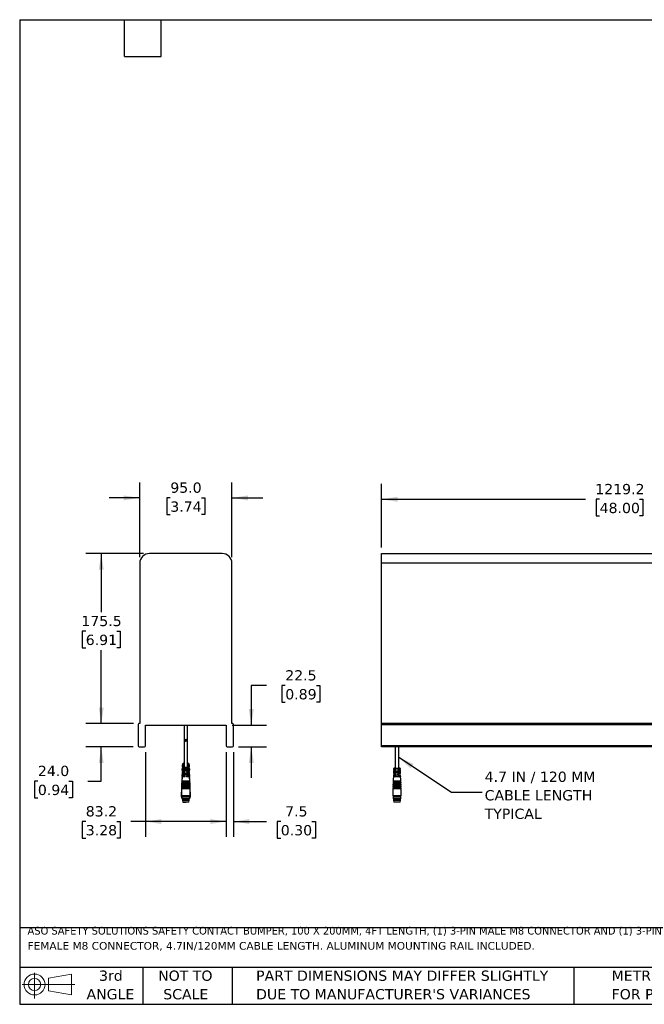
# Model space of a CAD drawing. Header units: millimetres. Extents: x 32 to 1365, y 32 to 1048.
# Tile 1 of 2: x 32 to 676, y 32 to 1048. Entities that reach past the tile are written whole.
import ezdxf

# ---------------------------------------------------------------- set-up
doc = ezdxf.new("R2010")
doc.units = ezdxf.units.MM
doc.header["$LTSCALE"] = 5
doc.linetypes.add('SLD-Solid', pattern=[0])
doc.layers.add('DIMENSIONS', color=140, linetype='SLD-Solid', lineweight=25)
doc.layers.add('TEXT', color=140, linetype='SLD-Solid', lineweight=25)
doc.styles.add('SLDTEXTSTYLE0', font='VERDANA.TTF')
doc.styles.get("Standard").update_dxf_attribs({"font": 'VERDANA.TTF'})
doc.dimstyles.new('SLDDIMSTYLE0', dxfattribs={"dimtxt": 10.790039, "dimasz": 16.51, "dimexe": 0, "dimexo": 0.0625, "dimgap": 2.69751, "dimtad": 0, "dimtih": 1, "dimtoh": 1, "dimrnd": 1e-09, "dimzin": 4, "dimdsep": 46, "dimtxsty": 'SLDTEXTSTYLE0', "dimsah": 1, "dimcen": 0.09, "dimadec": 0, "dimazin": 1, "dimtfac": 1, "dimtmove": 0, "dimatfit": 0, "dimfxl": 0, "dimfrac": 2, "dimtolj": 1, "dimtzin": 12, "dimarcsym": 0})
doc.dimstyles.new('SLDDIMSTYLE1', dxfattribs={"dimtxt": 10.790039, "dimasz": 16.51, "dimexe": 0, "dimexo": 0.0625, "dimgap": 2.69751, "dimtad": 0, "dimtih": 1, "dimtoh": 1, "dimrnd": 1e-09, "dimzin": 12, "dimdsep": 46, "dimtxsty": 'SLDTEXTSTYLE0', "dimsah": 1, "dimcen": 0.09, "dimadec": 0, "dimazin": 3, "dimtfac": 1, "dimtofl": 0, "dimtmove": 0, "dimatfit": 3, "dimfxl": 0, "dimfrac": 2, "dimtolj": 1, "dimtzin": 12, "dimarcsym": 0})
doc.dimstyles.new('SLDDIMSTYLE2', dxfattribs={"dimtxt": 10.790039, "dimasz": 16.51, "dimexe": 0, "dimexo": 0.0625, "dimgap": 2.69751, "dimtad": 0, "dimtih": 1, "dimtoh": 1, "dimrnd": 1e-09, "dimzin": 12, "dimdsep": 46, "dimtxsty": 'SLDTEXTSTYLE0', "dimsah": 1, "dimcen": 0.09, "dimadec": 0, "dimazin": 3, "dimtfac": 1, "dimtmove": 0, "dimatfit": 0, "dimfxl": 0, "dimfrac": 2, "dimtolj": 1, "dimtzin": 12, "dimarcsym": 0})
doc.dimstyles.new('SLDDIMSTYLE3', dxfattribs={"dimtxt": 0.18, "dimasz": 16.51, "dimexe": 0, "dimexo": 0.0625, "dimgap": 0, "dimtad": 0, "dimtih": 1, "dimtoh": 1, "dimdec": 0, "dimrnd": 1e-09, "dimzin": 0, "dimdsep": 46, "dimtxsty": 'Standard', "dimsah": 1, "dimcen": 0.09, "dimadec": 0, "dimazin": 0, "dimtfac": 16.51, "dimtdec": 0, "dimtofl": 0, "dimtmove": 0, "dimatfit": 3, "dimfxl": 0, "dimfrac": 2, "dimtolj": 1, "dimtzin": 0, "dimarcsym": 0})

# ---------------------------------------------------------------- blocks, each defined once
blk = doc.blocks.new('Block11')
at = {"color": 7, "linetype": 'SLD-Solid', "lineweight": 18}
for p, q in [((12.9, 26.6), (12.9, 0)), ((27.4, 20.8), (50.9, 25.2)), ((27.4, 8), (27.4, 20.8)), ((50.9, 25.2), (50.9, 3.7)), ((0, 14.4), (54.4, 14.4)), ((27.4, 8), (50.9, 3.7))]:
    blk.add_line(p, q, dxfattribs=at)
for radius in [10.8, 6.43]:
    blk.add_circle((12.9, 14.4), radius, dxfattribs=at)
blk = doc.blocks.new('Block12')
at = {"color": 7, "linetype": 'Continuous'}
blk.add_blockref('Block11', (0, 0), dxfattribs=at)
blk = doc.blocks.new('SW_NOTE_0')
at = {"layer": 'TEXT', "color": 0, "attachment_point": 1, "style": 'SLDTEXTSTYLE0'}
for s, insert, char_height in [('ASO SAFETY SOLUTIONS SAFETY CONTACT BUMPER, 100 X 200MM, 4FT LENGTH, (1) 3-PIN MALE M8 CONNECTOR AND (1) 3-PIN ', (0, 10.1), 7.9375), ('FEMALE M8 CONNECTOR, 4.7IN/120MM CABLE LENGTH. ALUMINUM MOUNTING RAIL INCLUDED.', (0, -5.5), 7.938)]:
    blk.add_mtext(s, dxfattribs=dict(at, insert=insert, char_height=char_height))
blk = doc.blocks.new('SW_NOTE_0_3')
at = {"layer": 'TEXT', "color": 0, "char_height": 10.583, "attachment_point": 1, "style": 'SLDTEXTSTYLE0'}
for s, insert in [('PART DIMENSIONS MAY DIFFER SLIGHTLY ', (0, 13.4)), ("DUE TO MANUFACTURER'S VARIANCES", (0, -5.7))]:
    blk.add_mtext(s, dxfattribs=dict(at, insert=insert))
blk = doc.blocks.new('SW_NOTE_0_4')
at = {"layer": 'TEXT', "color": 0, "char_height": 10.58, "attachment_point": 2, "style": 'SLDTEXTSTYLE0'}
for s, insert in [('NOT TO', (26.3, 13.4)), ('SCALE', (26.8, -5.7))]:
    blk.add_mtext(s, dxfattribs=dict(at, insert=insert))
blk = doc.blocks.new('SW_NOTE_0_5')
at = {"layer": 'TEXT', "color": 0, "char_height": 10.58, "attachment_point": 2, "style": 'SLDTEXTSTYLE0'}
for s, insert in [('3rd', (11.6, 13.4)), ('ANGLE', (11.1, -5.7))]:
    blk.add_mtext(s, dxfattribs=dict(at, insert=insert))
blk = doc.blocks.new('SW_NOTE_0_6')
at = {"layer": 'TEXT', "color": 0, "char_height": 10.583, "attachment_point": 1, "style": 'SLDTEXTSTYLE0'}
for s, insert in [('METRIC UNITS USED ', (0, 13.4)), ('FOR PART DESIGN', (0, -5.7))]:
    blk.add_mtext(s, dxfattribs=dict(at, insert=insert))
blk = doc.blocks.new('_D')
at = {"layer": 'DIMENSIONS'}
for p, q in [((155.6, 493.2), (155.6, 570.2)), ((250.6, 493.2), (250.6, 570.2)), ((155.6, 554.3), (123.9, 554.3)), ((187.1, 554.3), (183.5, 554.3)), ((183.5, 554.3), (183.5, 537.2)), ((219.2, 554.3), (222.8, 554.3)), ((222.8, 554.3), (222.8, 537.2)), ((250.6, 554.3), (282.4, 554.3)), ((183.5, 537.2), (187.1, 537.2)), ((222.8, 537.2), (219.2, 537.2))]:
    blk.add_line(p, q, dxfattribs=at)
for points in [[(155.6, 554.3), (139.1, 556.8), (139.1, 551.8)], [(250.6, 554.3), (267.1, 551.8), (267.1, 556.8)]]:
    blk.add_solid(points, dxfattribs=at)
at = {"layer": 'DIMENSIONS', "char_height": 10.58, "attachment_point": 1, "style": 'SLDTEXTSTYLE0'}
for s, insert in [('95.0', (187.1, 570.2)), ('3.74', (187.1, 550.6))]:
    blk.add_mtext(s, dxfattribs=dict(at, insert=insert))
blk = doc.blocks.new('_D_1')
at = {"layer": 'DIMENSIONS'}
for p, q in [((159.3, 496.9), (100, 496.9)), ((115.9, 496.9), (115.9, 436.4)), ((99.9, 416.8), (96.2, 416.8)), ((96.2, 416.8), (96.2, 399.6)), ((131.9, 416.8), (135.5, 416.8)), ((135.5, 416.8), (135.5, 399.6)), ((96.2, 399.6), (99.9, 399.6)), ((115.9, 321.4), (115.9, 397.2)), ((135.5, 399.6), (131.9, 399.6)), ((149.3, 321.4), (100, 321.4))]:
    blk.add_line(p, q, dxfattribs=at)
for points in [[(115.9, 496.9), (113.4, 480.4), (118.4, 480.4)], [(115.9, 321.4), (118.4, 337.9), (113.4, 337.9)]]:
    blk.add_solid(points, dxfattribs=at)
at = {"layer": 'DIMENSIONS', "char_height": 10.58, "attachment_point": 1, "style": 'SLDTEXTSTYLE0'}
for s, insert in [('175.5', (95.4, 432.6)), ('6.91', (99.9, 413.1))]:
    blk.add_mtext(s, dxfattribs=dict(at, insert=insert))
blk = doc.blocks.new('_D_2')
at = {"layer": 'DIMENSIONS'}
for p, q in [((115.9, 321.4), (115.9, 353.1)), ((149.3, 321.4), (100, 321.4)), ((148.7, 297.4), (100, 297.4)), ((115.9, 262), (115.9, 297.4)), ((50.5, 262), (46.9, 262)), ((46.9, 262), (46.9, 244.9)), ((82.6, 262), (86.2, 262)), ((86.2, 262), (86.2, 244.9)), ((102, 262), (115.9, 262)), ((46.9, 244.9), (50.5, 244.9)), ((86.2, 244.9), (82.6, 244.9))]:
    blk.add_line(p, q, dxfattribs=at)
for points in [[(115.9, 321.4), (118.4, 337.9), (113.4, 337.9)], [(115.9, 297.4), (113.4, 280.9), (118.4, 280.9)]]:
    blk.add_solid(points, dxfattribs=at)
at = {"layer": 'DIMENSIONS', "char_height": 10.58, "attachment_point": 1, "style": 'SLDTEXTSTYLE0'}
for s, insert in [('24.0', (50.5, 277.9)), ('0.94', (50.5, 258.3))]:
    blk.add_mtext(s, dxfattribs=dict(at, insert=insert))
blk = doc.blocks.new('_D_3')
at = {"layer": 'DIMENSIONS'}
for p, q in [((161.5, 292), (161.5, 204.5)), ((244.8, 292), (244.8, 204.5)), ((99.9, 220.4), (96.2, 220.4)), ((96.2, 220.4), (96.2, 203.2)), ((131.9, 220.4), (135.5, 220.4)), ((135.5, 220.4), (135.5, 203.2)), ((161.5, 220.4), (146.5, 220.4)), ((244.8, 220.4), (161.5, 220.4)), ((96.2, 203.2), (99.9, 203.2)), ((135.5, 203.2), (131.9, 203.2))]:
    blk.add_line(p, q, dxfattribs=at)
for points in [[(161.5, 220.4), (178, 217.8), (178, 222.9)], [(244.8, 220.4), (228.3, 222.9), (228.3, 217.8)]]:
    blk.add_solid(points, dxfattribs=at)
at = {"layer": 'DIMENSIONS', "char_height": 10.58, "attachment_point": 1, "style": 'SLDTEXTSTYLE0'}
for s, insert in [('83.2', (99.9, 236.2)), ('3.28', (99.9, 216.7))]:
    blk.add_mtext(s, dxfattribs=dict(at, insert=insert))
blk = doc.blocks.new('_D_4')
at = {"layer": 'DIMENSIONS'}
for p, q in [((244.8, 292), (244.8, 204.5)), ((252.3, 292), (252.3, 204.5)), ((244.8, 220.4), (213, 220.4)), ((252.3, 220.4), (286.5, 220.4)), ((301.1, 220.4), (297.5, 220.4)), ((297.5, 220.4), (297.5, 203.2)), ((333.2, 220.4), (336.8, 220.4)), ((336.8, 220.4), (336.8, 203.2)), ((297.5, 203.2), (301.1, 203.2)), ((336.8, 203.2), (333.2, 203.2))]:
    blk.add_line(p, q, dxfattribs=at)
for points in [[(244.8, 220.4), (228.3, 222.9), (228.3, 217.8)], [(252.3, 220.4), (268.8, 217.8), (268.8, 222.9)]]:
    blk.add_solid(points, dxfattribs=at)
at = {"layer": 'DIMENSIONS', "char_height": 10.58, "attachment_point": 1, "style": 'SLDTEXTSTYLE0'}
for s, insert in [('7.5', (305.6, 236.2)), ('0.30', (301.1, 216.7))]:
    blk.add_mtext(s, dxfattribs=dict(at, insert=insert))
blk = doc.blocks.new('_D_5')
at = {"layer": 'DIMENSIONS'}
for p, q in [((286.2, 360.7), (270.7, 360.7)), ((270.7, 360.7), (270.7, 319.9)), ((305.7, 360.7), (302.1, 360.7)), ((302.1, 360.7), (302.1, 343.5)), ((337.8, 360.7), (341.4, 360.7)), ((341.4, 360.7), (341.4, 343.5)), ((302.1, 343.5), (305.7, 343.5)), ((341.4, 343.5), (337.8, 343.5)), ((251.1, 319.9), (286.5, 319.9)), ((257.6, 297.4), (286.5, 297.4)), ((270.7, 297.4), (270.7, 265.6))]:
    blk.add_line(p, q, dxfattribs=at)
for points in [[(270.7, 319.9), (273.2, 336.4), (268.1, 336.4)], [(270.7, 297.4), (268.1, 280.9), (273.2, 280.9)]]:
    blk.add_solid(points, dxfattribs=at)
at = {"layer": 'DIMENSIONS', "char_height": 10.58, "attachment_point": 1, "style": 'SLDTEXTSTYLE0'}
for s, insert in [('22.5', (305.7, 376.5)), ('0.89', (305.7, 357))]:
    blk.add_mtext(s, dxfattribs=dict(at, insert=insert))
blk = doc.blocks.new('_D_6')
at = {"layer": 'DIMENSIONS'}
for p, q in [((405, 503.2), (405, 568.7)), ((860.2, 559.9), (853.2, 545.8)), ((863.8, 552.9), (860.2, 559.9)), ((1234.8, 503.2), (1234.8, 568.7)), ((405, 552.9), (615.4, 552.9)), ((630, 552.9), (626.4, 552.9)), ((626.4, 552.9), (626.4, 535.7)), ((671.1, 552.9), (674.7, 552.9)), ((674.7, 552.9), (674.7, 535.7)), ((849.7, 552.9), (685.7, 552.9)), ((853.2, 545.8), (849.7, 552.9)), ((1234.8, 552.9), (863.8, 552.9)), ((626.4, 535.7), (630, 535.7)), ((674.7, 535.7), (671.1, 535.7))]:
    blk.add_line(p, q, dxfattribs=at)
for points in [[(405, 552.9), (421.5, 550.3), (421.5, 555.4)], [(1234.8, 552.9), (1218.3, 555.4), (1218.3, 550.3)]]:
    blk.add_solid(points, dxfattribs=at)
at = {"layer": 'DIMENSIONS', "char_height": 10.58, "attachment_point": 1, "style": 'SLDTEXTSTYLE0'}
for s, insert in [('1219.2', (625.5, 568.7)), ('48.00', (630, 549.2))]:
    blk.add_mtext(s, dxfattribs=dict(at, insert=insert))
blk = doc.blocks.new('SW_NOTE_0_7')
at = {"layer": 'TEXT', "color": 0, "attachment_point": 1, "style": 'SLDTEXTSTYLE0'}
for s, insert, char_height in [('4.7 IN / 120 MM', (2.6, 21.3), 10.583), ('CABLE LENGTH', (2.6, 2.2), 10.583), ('TYPICAL', (2.6, -16.9), 10.58)]:
    blk.add_mtext(s, dxfattribs=dict(at, insert=insert, char_height=char_height))

msp = doc.modelspace()

# ---------------------------------------------------------------- linework, layer by layer
for p, q in [((240.636, 496.86), (165.636, 496.86)), ((404.985, 496.86), (828.788, 496.86)), ((404.985, 486.86), (404.985, 496.86)), ((155.636, 486.86), (155.636, 321.36)), ((250.636, 321.36), (250.636, 486.86)), ((830.879, 486.86), (404.985, 486.86)), ((404.985, 321.365), (404.985, 486.86)), ((154.011, 320.615), (154.011, 298.36)), ((155.636, 321.36), (154.761, 321.365)), ((161.511, 319.86), (244.761, 319.86)), ((161.511, 298.36), (161.511, 319.86)), ((201.386, 319.86), (201.386, 305.61)), ((204.886, 304.11), (204.886, 319.86)), ((244.761, 319.86), (244.761, 298.36)), ((251.511, 321.365), (250.636, 321.36)), ((252.261, 298.36), (252.261, 320.615)), ((404.985, 320.615), (404.985, 321.365)), ((817.127, 321.365), (404.985, 321.365)), ((404.985, 320.615), (817.284, 320.615)), ((404.985, 298.36), (404.985, 320.615)), ((201.386, 305.61), (201.386, 304.86)), ((202.636, 304.36), (201.386, 305.61)), ((203.636, 305.36), (202.636, 304.36)), ((204.886, 304.11), (203.636, 305.36)), ((155.011, 297.36), (160.511, 297.36)), ((201.386, 304.196), (201.386, 276.46)), ((201.386, 304.196), (202.636, 302.946)), ((201.459, 304.36), (202.235, 304.36)), ((202.57, 303.946), (201.636, 303.946)), ((203.702, 303.946), (202.57, 303.946)), ((202.636, 302.946), (203.636, 303.946)), ((203.636, 303.946), (204.886, 302.696)), ((204.813, 303.946), (203.702, 303.946)), ((204.037, 304.36), (204.636, 304.36)), ((204.886, 302.696), (204.886, 303.446)), ((204.886, 276.46), (204.886, 302.696)), ((245.761, 297.36), (251.261, 297.36)), ((404.985, 297.36), (404.985, 298.36)), ((821.938, 298.36), (404.985, 298.36)), ((822.147, 297.36), (404.985, 297.36)), ((419.235, 297.36), (419.235, 276.46)), ((422.735, 276.46), (422.735, 297.36)), ((199.469, 275.61), (199.33, 272.41)), ((199.449, 273.41), (199.502, 274.61)), ((200.536, 275.61), (199.469, 275.61)), ((199.635, 274.61), (199.502, 274.61)), ((199.662, 280.01), (199.522, 276.81)), ((199.522, 276.81), (201.386, 276.81)), ((199.662, 275.21), (199.522, 272.01)), ((199.645, 277.81), (199.699, 279.01)), ((199.645, 277.81), (201.386, 277.81)), ((201.386, 280.01), (199.662, 280.01)), ((206.61, 275.21), (199.662, 275.21)), ((201.386, 279.01), (199.699, 279.01)), ((201.386, 281.26), (200.136, 280.01)), ((201.386, 276.46), (200.136, 275.21)), ((201.436, 276.51), (204.836, 276.51)), ((206.136, 280.01), (204.886, 281.26)), ((206.61, 280.01), (204.886, 280.01)), ((206.573, 279.01), (204.886, 279.01)), ((204.886, 277.81), (206.627, 277.81)), ((204.886, 276.81), (206.75, 276.81)), ((206.136, 275.21), (204.886, 276.46)), ((206.802, 275.61), (205.736, 275.61)), ((206.573, 279.01), (206.627, 277.81)), ((206.75, 276.81), (206.61, 280.01)), ((206.75, 272.01), (206.61, 275.21)), ((206.77, 274.61), (206.637, 274.61)), ((206.77, 274.61), (206.823, 273.41)), ((206.942, 272.41), (206.802, 275.61)), ((417.51, 275.21), (417.467, 274.21)), ((420.985, 275.21), (417.51, 275.21)), ((419.235, 276.46), (417.985, 275.21)), ((424.459, 275.21), (420.985, 275.21)), ((423.985, 275.21), (422.735, 276.46)), ((424.503, 274.21), (424.459, 275.21)), ((199.041, 265.804), (198.998, 264.805)), ((198.998, 264.805), (199.207, 264.795)), ((199.207, 264.805), (198.998, 264.805)), ((199.041, 265.804), (199.251, 265.804)), ((199.277, 271.21), (199.085, 266.803)), ((199.085, 266.803), (199.335, 266.792)), ((201.386, 266.803), (199.085, 266.803)), ((199.277, 266.41), (199.085, 262.003)), ((201.386, 271.21), (199.277, 271.21)), ((202.386, 266.41), (199.277, 266.41)), ((199.335, 266.792), (199.318, 266.41)), ((199.33, 272.41), (199.539, 272.41)), ((199.469, 270.81), (199.33, 267.61)), ((199.33, 267.61), (202.386, 267.61)), ((201.386, 266.792), (199.335, 266.792)), ((199.449, 273.41), (199.583, 273.41)), ((199.502, 269.81), (199.449, 268.61)), ((206.823, 268.61), (199.449, 268.61)), ((202.386, 270.81), (199.469, 270.81)), ((199.502, 269.81), (206.77, 269.81)), ((199.522, 272.01), (202.386, 272.01)), ((199.699, 274.21), (199.645, 273.01)), ((206.627, 273.01), (199.645, 273.01)), ((199.699, 274.21), (206.573, 274.21)), ((201.386, 272.01), (201.386, 270.81)), ((201.386, 267.61), (201.386, 266.41)), ((202.386, 270.81), (202.386, 272.01)), ((202.386, 266.41), (202.386, 267.61)), ((203.886, 272.01), (206.75, 272.01)), ((203.886, 272.01), (203.886, 270.81)), ((206.802, 270.81), (203.886, 270.81)), ((203.886, 267.61), (206.942, 267.61)), ((203.886, 267.61), (203.886, 266.41)), ((206.995, 266.41), (203.886, 266.41)), ((204.886, 270.81), (204.886, 272.01)), ((206.995, 271.21), (204.886, 271.21)), ((204.886, 266.41), (204.886, 267.61)), ((207.187, 266.803), (204.886, 266.803)), ((206.937, 266.792), (204.886, 266.792)), ((206.627, 273.01), (206.573, 274.21)), ((206.689, 273.41), (206.823, 273.41)), ((206.733, 272.41), (206.942, 272.41)), ((206.823, 268.61), (206.77, 269.81)), ((206.942, 267.61), (206.802, 270.81)), ((206.937, 266.792), (207.187, 266.803)), ((206.954, 266.41), (206.937, 266.792)), ((207.187, 266.803), (206.995, 271.21)), ((207.187, 262.003), (206.995, 266.41)), ((207.021, 265.804), (207.231, 265.804)), ((207.065, 264.795), (207.274, 264.805)), ((207.274, 264.805), (207.065, 264.805)), ((207.274, 264.805), (207.231, 265.804)), ((417.222, 268.61), (416.933, 262.003)), ((417.253, 267.61), (417.2, 266.41)), ((424.77, 266.41), (417.2, 266.41)), ((420.235, 268.61), (417.222, 268.61)), ((417.253, 267.61), (424.716, 267.61)), ((417.414, 273.01), (417.274, 269.81)), ((417.274, 269.81), (420.235, 269.81)), ((417.449, 272.01), (417.396, 270.81)), ((424.573, 270.81), (417.396, 270.81)), ((420.235, 273.01), (417.414, 273.01)), ((417.449, 272.01), (424.52, 272.01)), ((417.467, 274.21), (420.235, 274.21)), ((419.235, 274.21), (419.235, 273.01)), ((419.235, 269.81), (419.235, 268.61)), ((420.235, 273.01), (420.235, 274.21)), ((420.235, 268.61), (420.235, 269.81)), ((424.503, 274.21), (421.734, 274.21)), ((421.734, 273.01), (421.734, 274.21)), ((421.734, 273.01), (424.555, 273.01)), ((424.695, 269.81), (421.734, 269.81)), ((421.734, 268.61), (421.734, 269.81)), ((421.734, 268.61), (424.747, 268.61)), ((422.735, 273.01), (422.735, 274.21)), ((422.735, 268.61), (422.735, 269.81)), ((424.573, 270.81), (424.52, 272.01)), ((424.695, 269.81), (424.555, 273.01)), ((424.77, 266.41), (424.716, 267.61)), ((425.036, 262.003), (424.747, 268.61)), ((198.78, 259.809), (198.736, 258.81)), ((198.736, 258.81), (198.736, 254.01)), ((198.946, 258.81), (198.736, 258.81)), ((198.78, 255.009), (198.736, 254.01)), ((198.736, 254.01), (198.736, 247.01)), ((207.536, 254.01), (198.736, 254.01)), ((198.78, 259.809), (199.239, 259.809)), ((198.78, 255.009), (207.492, 255.009)), ((198.867, 261.807), (198.823, 260.808)), ((198.823, 260.808), (199.032, 260.799)), ((199.033, 260.808), (198.823, 260.808)), ((198.867, 257.007), (198.823, 256.008)), ((198.823, 256.008), (199.073, 255.997)), ((207.449, 256.008), (198.823, 256.008)), ((198.867, 261.807), (199.327, 261.807)), ((198.867, 257.007), (207.405, 257.007)), ((198.954, 263.806), (198.91, 262.806)), ((198.91, 262.806), (199.12, 262.797)), ((199.12, 262.806), (198.91, 262.806)), ((198.954, 259.006), (198.91, 258.006)), ((198.91, 258.006), (199.16, 257.996)), ((207.361, 258.006), (198.91, 258.006)), ((198.954, 263.806), (199.164, 263.806)), ((198.954, 259.006), (207.318, 259.006)), ((199.041, 261.004), (198.998, 260.005)), ((198.998, 260.005), (199.247, 259.994)), ((207.274, 260.005), (198.998, 260.005)), ((199.038, 260.003), (199.03, 259.809)), ((199.073, 255.997), (199.03, 255.009)), ((199.041, 261.004), (207.231, 261.004)), ((207.199, 255.997), (199.073, 255.997)), ((199.085, 262.003), (199.335, 261.992)), ((207.187, 262.003), (199.085, 262.003)), ((199.126, 262.001), (199.117, 261.807)), ((199.16, 257.996), (199.117, 257.007)), ((207.112, 257.996), (199.16, 257.996)), ((199.247, 259.994), (199.204, 259.006)), ((207.024, 259.994), (199.247, 259.994)), ((199.335, 261.992), (199.292, 261.004)), ((206.937, 261.992), (199.335, 261.992)), ((206.937, 261.992), (207.187, 262.003)), ((206.98, 261.004), (206.937, 261.992)), ((206.945, 261.807), (207.405, 261.807)), ((207.024, 259.994), (207.274, 260.005)), ((207.068, 259.006), (207.024, 259.994)), ((207.033, 259.809), (207.492, 259.809)), ((207.108, 263.806), (207.318, 263.806)), ((207.112, 257.996), (207.361, 258.006)), ((207.155, 257.007), (207.112, 257.996)), ((207.155, 261.807), (207.146, 262.001)), ((207.152, 262.797), (207.361, 262.806)), ((207.361, 262.806), (207.152, 262.806)), ((207.199, 255.997), (207.449, 256.008)), ((207.242, 255.009), (207.199, 255.997)), ((207.274, 260.005), (207.231, 261.004)), ((207.242, 259.809), (207.234, 260.003)), ((207.449, 260.808), (207.239, 260.808)), ((207.24, 260.799), (207.449, 260.808)), ((207.361, 262.806), (207.318, 263.806)), ((207.361, 258.006), (207.318, 259.006)), ((207.536, 258.81), (207.326, 258.81)), ((207.449, 260.808), (207.405, 261.807)), ((207.449, 256.008), (207.405, 257.007)), ((207.536, 258.81), (207.492, 259.809)), ((207.536, 254.01), (207.492, 255.009)), ((207.536, 254.01), (207.536, 258.81)), ((207.536, 247.01), (207.536, 254.01)), ((416.628, 255.009), (416.585, 254.01)), ((416.585, 254.01), (416.585, 247.01)), ((420.985, 254.01), (416.585, 254.01)), ((416.628, 255.009), (425.341, 255.009)), ((416.715, 257.007), (416.672, 256.008)), ((416.672, 256.008), (416.922, 255.997)), ((420.985, 256.008), (416.672, 256.008)), ((416.715, 257.007), (425.254, 257.007)), ((416.803, 259.006), (416.759, 258.006)), ((416.759, 258.006), (417.009, 257.996)), ((420.985, 258.006), (416.759, 258.006)), ((416.803, 259.006), (425.166, 259.006)), ((416.89, 261.004), (416.846, 260.005)), ((416.846, 260.005), (417.096, 259.994)), ((420.985, 260.005), (416.846, 260.005)), ((416.922, 255.997), (416.878, 255.009)), ((416.89, 261.004), (425.079, 261.004)), ((425.048, 255.997), (416.922, 255.997)), ((416.933, 262.003), (417.183, 261.992)), ((420.985, 262.003), (416.933, 262.003)), ((417.009, 257.996), (416.966, 257.007)), ((424.96, 257.996), (417.009, 257.996)), ((417.096, 259.994), (417.053, 259.006)), ((424.873, 259.994), (417.096, 259.994)), ((417.183, 261.992), (417.14, 261.004)), ((424.786, 261.992), (417.183, 261.992)), ((425.036, 262.003), (420.985, 262.003)), ((425.123, 260.005), (420.985, 260.005)), ((425.21, 258.006), (420.985, 258.006)), ((425.297, 256.008), (420.985, 256.008)), ((425.385, 254.01), (420.985, 254.01)), ((424.786, 261.992), (425.036, 262.003)), ((424.829, 261.004), (424.786, 261.992)), ((424.873, 259.994), (425.123, 260.005)), ((424.916, 259.006), (424.873, 259.994)), ((424.96, 257.996), (425.21, 258.006)), ((425.003, 257.007), (424.96, 257.996)), ((425.048, 255.997), (425.297, 256.008)), ((425.091, 255.009), (425.048, 255.997)), ((425.123, 260.005), (425.079, 261.004)), ((425.21, 258.006), (425.166, 259.006)), ((425.297, 256.008), (425.254, 257.007)), ((425.385, 254.01), (425.341, 255.009)), ((425.385, 247.01), (425.385, 254.01)), ((198.636, 250.81), (198.336, 250.51)), ((198.336, 250.51), (198.336, 246.11)), ((198.336, 250.51), (198.736, 250.51)), ((198.336, 246.11), (198.636, 245.81)), ((198.336, 246.11), (199.336, 246.11)), ((198.736, 251.41), (198.636, 251.31)), ((198.636, 251.31), (198.636, 250.81)), ((198.636, 251.31), (198.736, 251.31)), ((198.636, 250.81), (198.736, 250.81)), ((198.636, 245.81), (198.636, 244.91)), ((198.636, 245.81), (199.136, 245.81)), ((198.636, 244.91), (198.736, 244.81)), ((198.636, 244.91), (199.136, 244.91)), ((207.536, 247.01), (198.736, 247.01)), ((199.136, 244.81), (198.736, 244.81)), ((199.736, 246.51), (199.136, 245.91)), ((199.136, 245.91), (199.136, 244.11)), ((199.136, 245.91), (207.136, 245.91)), ((199.136, 244.11), (199.736, 243.51)), ((199.136, 244.11), (207.136, 244.11)), ((199.736, 247.01), (199.736, 246.51)), ((199.736, 246.51), (203.136, 246.51)), ((203.136, 246.51), (206.536, 246.51)), ((206.536, 246.51), (206.536, 247.01)), ((207.136, 245.91), (206.536, 246.51)), ((206.536, 243.51), (207.136, 244.11)), ((206.936, 246.11), (207.936, 246.11)), ((207.136, 244.11), (207.136, 245.91)), ((207.136, 245.81), (207.636, 245.81)), ((207.136, 244.91), (207.636, 244.91)), ((207.536, 244.81), (207.136, 244.81)), ((207.636, 251.31), (207.536, 251.41)), ((207.536, 251.31), (207.636, 251.31)), ((207.536, 250.81), (207.636, 250.81)), ((207.536, 250.51), (207.936, 250.51)), ((207.536, 244.81), (207.636, 244.91)), ((207.636, 250.81), (207.636, 251.31)), ((207.936, 250.51), (207.636, 250.81)), ((207.636, 245.81), (207.936, 246.11)), ((207.636, 244.91), (207.636, 245.81)), ((207.936, 246.11), (207.936, 250.51)), ((425.385, 247.01), (416.585, 247.01)), ((417.585, 246.51), (416.985, 245.91)), ((416.985, 245.91), (416.985, 244.11)), ((416.985, 245.91), (424.985, 245.91)), ((416.985, 244.11), (417.585, 243.51)), ((416.985, 244.11), (424.985, 244.11)), ((417.585, 247.01), (417.585, 246.51)), ((417.585, 246.51), (424.385, 246.51)), ((424.385, 246.51), (424.385, 247.01)), ((424.985, 245.91), (424.385, 246.51)), ((424.385, 243.51), (424.985, 244.11)), ((424.985, 244.11), (424.985, 245.91)), ((199.736, 243.01), (199.636, 242.91)), ((199.636, 242.91), (199.636, 242.41)), ((199.636, 242.91), (206.636, 242.91)), ((199.636, 242.41), (199.875, 240.498)), ((199.636, 242.41), (206.636, 242.41)), ((199.736, 243.51), (199.736, 243.01)), ((199.736, 243.51), (206.536, 243.51)), ((199.736, 243.01), (203.136, 243.01)), ((203.136, 240.498), (199.875, 240.498)), ((202.15, 240.491), (203.136, 240.491)), ((203.136, 243.01), (206.536, 243.01)), ((206.397, 240.498), (203.136, 240.498)), ((204.122, 240.491), (203.136, 240.491)), ((206.12, 240.491), (205.845, 240.491)), ((206.397, 240.498), (206.636, 242.41)), ((206.536, 243.01), (206.536, 243.51)), ((206.636, 242.91), (206.536, 243.01)), ((206.636, 242.41), (206.636, 242.91)), ((417.585, 243.01), (417.485, 242.91)), ((417.485, 242.91), (417.485, 242.41)), ((417.485, 242.91), (424.485, 242.91)), ((417.485, 242.41), (417.724, 240.498)), ((417.485, 242.41), (424.485, 242.41)), ((417.585, 243.51), (417.585, 243.01)), ((417.585, 243.51), (424.385, 243.51)), ((417.585, 243.01), (424.385, 243.01)), ((424.245, 240.498), (417.724, 240.498)), ((424.245, 240.498), (424.485, 242.41)), ((424.385, 243.01), (424.385, 243.51)), ((424.485, 242.91), (424.385, 243.01)), ((424.485, 242.41), (424.485, 242.91))]:
    msp.add_line(p, q)
for centre, radius, start, end in [((165.636, 486.86), 10, 90, 180), ((240.636, 486.86), 10, 360, 90), ((154.761, 320.615), 0.75, 90, 180), ((251.511, 320.615), 0.75, 0, 90), ((203.136, 304.86), 1.75, 163.39845, 196.60155), ((203.136, 305.86), 1.75, 196.60155, 317.975372), ((155.011, 298.36), 1, 180, 270), ((160.511, 298.36), 1, 270, 360), ((203.136, 302.446), 1.75, 102.711711, 121.002719), ((203.136, 303.746), 0.6, 160.528779, 236.44269), ((203.136, 303.746), 0.6, 160.528779, 245.704811), ((203.136, 302.446), 1.75, 58.997281, 77.288289), ((203.136, 304.446), 1.75, 315, 343.39845), ((203.136, 303.446), 1.75, 0, 16.60155), ((245.761, 298.36), 1, 180, 270), ((251.261, 298.36), 1, 270, 0)]:
    msp.add_arc(centre, radius, start, end)
for points, knots in [([(199.974, 240.41), (199.974, 240.41), (200.008, 240.41), (200.135, 240.41), (200.23, 240.41), (200.463, 240.41), (200.602, 240.41), (200.906, 240.41), (201.07, 240.41), (201.576, 240.41), (201.927, 240.41), (202.574, 240.41), (202.872, 240.41), (203.136, 240.41)], [0, 0, 0, 0, 0.125, 0.125, 0.25, 0.25, 0.375, 0.375, 0.5, 0.5, 0.75, 0.75, 1, 1, 1, 1]), ([(203.136, 240.41), (203.136, 240.41), (203.136, 240.419), (203.136, 240.452), (203.136, 240.476), (203.136, 240.498)], [0, 0, 0, 0, 0.5, 0.5, 1, 1, 1, 1]), ([(417.724, 240.498), (417.727, 240.485), (417.733, 240.459), (417.76, 240.43), (417.792, 240.413), (417.813, 240.411), (417.823, 240.41)], [0, 0, 0, 0, 0.27167886, 0.56198611, 0.78824434, 1, 1, 1, 1]), ([(424.146, 240.41), (424.159, 240.412), (424.187, 240.415), (424.218, 240.438), (424.239, 240.467), (424.243, 240.488), (424.245, 240.498)], [0, 0, 0, 0, 0.27212922, 0.56216084, 0.78830872, 1, 1, 1, 1])]:
    msp.add_open_spline(points, degree=3, knots=knots)
at = {"layer": 'TEXT'}
for p, q in [((31.75, 1047.75), (1365.25, 1047.75)), ((31.75, 1047.75), (31.75, 31.75)), ((139.7, 1009.65), (139.7, 1047.75)), ((177.8, 1009.65), (177.8, 1047.75)), ((139.7, 1009.65), (177.8, 1009.65)), ((1365.25, 110.631), (31.75, 110.631)), ((1365.25, 69.85), (31.75, 69.85)), ((158.75, 69.85), (158.75, 31.75)), ((251.058, 69.85), (251.058, 31.75)), ((603.232, 69.85), (603.232, 31.75)), ((31.75, 31.75), (1365.25, 31.75))]:
    msp.add_line(p, q, dxfattribs=at)

# ---------------------------------------------------------------- block references
for name, p in [('SW_NOTE_0_7', (508.798, 250.545)), ('SW_NOTE_0', (39.829, 101.555)), ('Block12', (34.19, 37.769)), ('SW_NOTE_0_5', (114.237, 53.177)), ('SW_NOTE_0_4', (176.286, 53.177)), ('SW_NOTE_0_3', (275.596, 53.177)), ('SW_NOTE_0_6', (642.392, 53.177))]:
    msp.add_blockref(name, p, dxfattribs=at)

# ---------------------------------------------------------------- dimensions: what is measured, and where the dimension line sits
at = {"layer": 'DIMENSIONS'}
for base, p1, p2, dimstyle, picture, middle in [((250.636, 554.306), (155.636, 486.86), (250.636, 486.86), 'SLDDIMSTYLE0', '_D', (203.179, 554.306)), ((252.261, 220.36), (244.761, 298.36), (252.261, 298.36), 'SLDDIMSTYLE2', '_D_4', (317.143, 220.36))]:
    dim = msp.add_linear_dim(base=base, p1=p1, p2=p2, dimstyle=dimstyle, dxfattribs=at)
    dim.commit()
    dim.dimension.update_dxf_attribs({"geometry": picture, "text_midpoint": middle, "dimtype": 160})
dim = msp.add_linear_dim(base=(1234.787, 552.869), p1=(404.985, 496.86), p2=(1234.787, 496.86), text='1219.2', dimstyle='SLDDIMSTYLE1', dxfattribs=at)
dim.commit()
dim.dimension.update_dxf_attribs({"geometry": '_D_6', "text_midpoint": (650.548, 552.869), "dimtype": 160})
for base, p1, p2, angle, dimstyle, picture, middle in [((115.895, 321.36), (165.636, 496.86), (155.636, 321.36), 90, 'SLDDIMSTYLE1', '_D_1', (115.895, 416.789)), ((270.657, 319.86), (251.261, 297.36), (244.761, 319.86), 90, 'SLDDIMSTYLE2', '_D_5', (270.657, 360.666)), ((115.895, 297.36), (155.636, 321.36), (155.011, 297.36), 90, 'SLDDIMSTYLE0', '_D_2', (115.895, 262.026)), ((244.761, 220.36), (161.511, 298.36), (244.761, 298.36), 0, 'SLDDIMSTYLE1', '_D_3', (115.895, 220.36))]:
    dim = msp.add_linear_dim(base=base, p1=p1, p2=p2, angle=angle, dimstyle=dimstyle, dxfattribs=at)
    dim.commit()
    dim.dimension.update_dxf_attribs({"geometry": picture, "text_midpoint": middle, "dimtype": 160})

# ---------------------------------------------------------------- leaders
at = {"layer": 'TEXT'}
msp.add_leader([(422.735, 286.609), (477.049, 250.545), (508.798, 250.545)], dimstyle='SLDDIMSTYLE3', dxfattribs=at)

doc.saveas('drawing.dxf')
